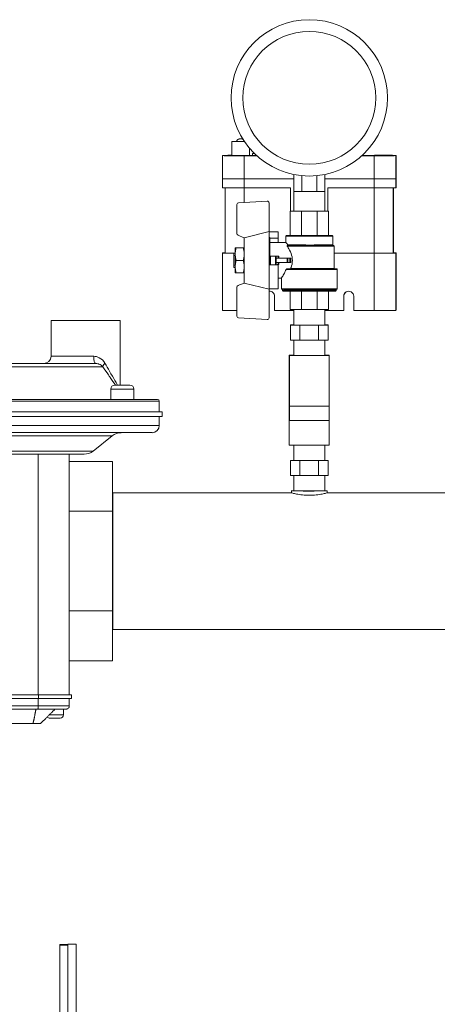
# Model space of a CAD drawing. Header units: inches. Extents: x 1 to 669, y 0 to 417.
# Tile 25 of 256: x 73 to 80, y 272 to 288. Entities that reach past the tile are written whole.
import ezdxf

# ---------------------------------------------------------------- set-up
doc = ezdxf.new("R2010")
doc.units = ezdxf.units.IN
doc.header["$LTSCALE"] = 12
doc.header["$MEASUREMENT"] = 0
doc.layers.get('0').update_dxf_attribs({"linetype": 'CONTINUOUS'})
doc.layers.add('X', color=1, linetype='CONTINUOUS')

# ---------------------------------------------------------------- blocks, each defined once
blk = doc.blocks.new('GASTRAIN')
at = {"layer": 'X', "lineweight": 0}
for p, q in [((-46.814, 304.565), (-46.814, 304.565)), ((-44.234, 304.565), (-44.234, 304.565)), ((-46.804, 303.613), (-46.804, 303.843)), ((-46.952, 303.616), (-46.956, 303.611)), ((-46.512, 303.613), (-46.512, 303.735)), ((-46.459, 303.616), (-46.512, 303.616)), ((-46.459, 303.613), (-46.459, 303.649)), ((-44.446, 303.616), (-44.649, 303.616)), ((-44.095, 303.611), (-44.091, 303.616)), ((-44.091, 303.616), (-44.091, 303.236)), ((-44.091, 303.616), (-44.091, 303.236)), ((-46.956, 303.611), (-46.956, 303.231)), ((-46.601, 303.61), (-46.601, 303.231)), ((-46.601, 303.61), (-46.392, 303.61)), ((-44.656, 303.61), (-44.452, 303.61)), ((-44.452, 303.61), (-44.452, 303.231)), ((-44.095, 303.611), (-44.095, 303.231)), ((-45.781, 303.301), (-45.781, 303.021)), ((-45.266, 303.301), (-45.266, 303.021)), ((-46.956, 303.231), (-46.956, 303.079)), ((-46.601, 303.231), (-45.781, 303.231)), ((-46.601, 303.231), (-46.601, 303.079)), ((-46.601, 303.231), (-45.781, 303.231)), ((-45.648, 303.281), (-45.648, 303.021)), ((-45.399, 303.281), (-45.399, 303.021)), ((-45.266, 303.231), (-44.452, 303.231)), ((-45.266, 303.231), (-44.452, 303.231)), ((-44.452, 303.231), (-44.452, 303.079)), ((-44.095, 303.231), (-44.091, 303.236)), ((-44.095, 303.231), (-44.091, 303.236)), ((-44.095, 303.231), (-44.095, 303.079)), ((-44.091, 303.236), (-44.091, 303.084)), ((-44.091, 303.236), (-44.091, 303.084)), ((-46.914, 303.079), (-46.914, 302.004)), ((-46.601, 303.079), (-46.601, 302.839)), ((-46.601, 303.079), (-45.834, 303.079)), ((-45.834, 303.079), (-45.834, 302.695)), ((-45.78, 303.021), (-45.78, 302.695)), ((-45.648, 303.021), (-45.399, 303.021)), ((-45.267, 303.021), (-45.267, 302.695)), ((-45.22, 303.079), (-45.22, 302.695)), ((-45.22, 303.079), (-45.22, 302.695)), ((-45.22, 303.079), (-44.452, 303.079)), ((-44.452, 303.079), (-44.452, 302.003)), ((-44.138, 303.079), (-44.138, 302.004)), ((-44.133, 303.079), (-44.133, 302.009)), ((-44.133, 303.079), (-44.133, 302.009)), ((-44.095, 303.079), (-44.091, 303.084)), ((-46.719, 302.804), (-46.719, 302.327)), ((-46.719, 302.804), (-46.719, 302.804)), ((-46.218, 302.86), (-46.691, 302.833)), ((-46.691, 302.834), (-46.218, 302.86)), ((-46.691, 302.833), (-46.691, 302.834)), ((-46.218, 302.86), (-46.218, 302.86)), ((-46.187, 302.83), (-46.187, 302.831)), ((-46.187, 302.357), (-46.187, 302.83)), ((-45.78, 302.695), (-45.839, 302.695)), ((-45.839, 302.695), (-45.839, 302.694)), ((-45.839, 302.694), (-45.654, 302.694)), ((-45.839, 302.293), (-45.839, 302.694)), ((-45.654, 302.694), (-45.393, 302.694)), ((-45.654, 302.292), (-45.654, 302.694)), ((-45.393, 302.694), (-45.208, 302.694)), ((-45.393, 302.292), (-45.393, 302.694)), ((-45.208, 302.695), (-45.267, 302.695)), ((-45.208, 302.694), (-45.208, 302.695)), ((-45.208, 302.293), (-45.208, 302.694)), ((-46.598, 302.257), (-46.187, 302.357)), ((-46.187, 302.357), (-46.187, 301.811)), ((-46.187, 302.352), (-46.036, 302.352)), ((-46.036, 302.352), (-46.036, 302.251)), ((-46.701, 302.3), (-46.598, 302.257)), ((-46.601, 302.259), (-46.601, 302.091)), ((-46.598, 302.257), (-46.598, 301.508)), ((-46.175, 302.258), (-46.187, 302.258)), ((-46.175, 302.258), (-46.175, 301.812)), ((-46.036, 302.251), (-46.175, 302.251)), ((-46.175, 302.179), (-45.91, 302.179)), ((-46.036, 302.251), (-46.036, 302.179)), ((-45.91, 302.179), (-45.91, 302.284)), ((-45.654, 302.292), (-45.839, 302.293)), ((-45.393, 302.292), (-45.654, 302.292)), ((-45.208, 302.293), (-45.393, 302.292)), ((-45.137, 302.137), (-45.137, 302.284)), ((-46.956, 302.004), (-46.952, 302.009)), ((-46.956, 301.073), (-46.956, 302.004)), ((-46.77, 302.001), (-46.77, 301.961)), ((-46.747, 302.001), (-46.77, 302.001)), ((-46.747, 302.09), (-46.747, 301.986)), ((-46.747, 301.986), (-46.747, 301.778)), ((-46.732, 302.091), (-46.613, 302.091)), ((-46.732, 302.09), (-46.613, 302.09)), ((-45.883, 302.128), (-45.885, 302.128)), ((-45.116, 301.751), (-45.116, 302.118)), ((-45.116, 302.003), (-44.452, 302.003)), ((-44.452, 302.003), (-45.116, 302.003)), ((-44.452, 301.054), (-44.452, 302.003)), ((-44.138, 302.004), (-44.133, 302.009)), ((-44.091, 302.009), (-44.095, 302.004)), ((-44.095, 301.073), (-44.095, 302.004)), ((-44.091, 301.078), (-44.091, 302.009)), ((-44.091, 301.077), (-44.091, 302.009)), ((-46.77, 301.804), (-46.77, 301.961)), ((-46.77, 301.961), (-46.747, 301.961)), ((-46.732, 301.882), (-46.613, 301.882)), ((-46.026, 301.952), (-46.167, 301.952)), ((-46.167, 301.952), (-46.083, 301.952)), ((-46.167, 301.811), (-46.167, 301.952)), ((-46.167, 301.952), (-46.167, 301.952)), ((-46.083, 301.811), (-46.083, 301.952)), ((-46.069, 301.952), (-46.04, 301.952)), ((-46.069, 301.918), (-46.069, 301.952)), ((-46.069, 301.918), (-45.891, 301.918)), ((-46.069, 301.846), (-46.069, 301.918)), ((-46.069, 301.918), (-46.04, 301.918)), ((-45.891, 301.846), (-46.069, 301.846)), ((-46.069, 301.811), (-46.069, 301.846)), ((-46.04, 301.918), (-46.04, 301.952)), ((-46.04, 301.812), (-46.04, 301.846)), ((-46.026, 301.918), (-46.026, 301.952)), ((-45.83, 301.918), (-46.026, 301.918)), ((-46.026, 301.812), (-46.026, 301.846)), ((-45.891, 301.846), (-45.891, 301.918)), ((-45.878, 301.918), (-45.844, 301.918)), ((-45.878, 301.846), (-45.878, 301.918)), ((-45.844, 301.846), (-45.878, 301.846)), ((-45.844, 301.846), (-45.844, 301.918)), ((-45.83, 301.882), (-45.83, 301.918)), ((-45.83, 301.846), (-45.83, 301.882)), ((-46.747, 301.804), (-46.77, 301.804)), ((-46.77, 301.804), (-46.77, 301.764)), ((-46.747, 301.764), (-46.77, 301.764)), ((-46.747, 301.778), (-46.747, 301.675)), ((-46.732, 301.674), (-46.613, 301.674)), ((-46.601, 301.507), (-46.601, 301.675)), ((-46.175, 301.812), (-46.187, 301.812)), ((-46.036, 301.811), (-46.187, 301.811)), ((-46.187, 301.811), (-46.187, 301.413)), ((-46.175, 301.812), (-46.167, 301.812)), ((-46.083, 301.811), (-46.167, 301.811)), ((-46.04, 301.812), (-46.069, 301.811)), ((-46.054, 301.812), (-46.036, 301.812)), ((-46.036, 301.812), (-46.036, 301.811)), ((-46.036, 301.811), (-46.036, 301.413)), ((-45.849, 301.741), (-45.893, 301.741)), ((-45.062, 301.414), (-45.062, 301.732)), ((-46.701, 301.465), (-46.598, 301.508)), ((-46.598, 301.507), (-46.701, 301.465)), ((-46.598, 301.508), (-46.598, 301.507)), ((-46.598, 301.508), (-46.187, 301.408)), ((-46.187, 301.408), (-46.598, 301.507)), ((-46.036, 301.586), (-45.985, 301.586)), ((-45.985, 301.414), (-45.985, 301.586)), ((-44.095, 301.589), (-44.092, 301.592)), ((-44.095, 301.108), (-44.095, 301.589)), ((-44.092, 301.592), (-44.091, 301.112)), ((-46.719, 301.438), (-46.719, 300.961)), ((-46.719, 301.438), (-46.719, 301.438)), ((-46.701, 301.465), (-46.701, 301.465)), ((-46.187, 301.413), (-46.036, 301.413)), ((-46.187, 301.413), (-46.187, 301.408)), ((-46.187, 300.935), (-46.187, 301.408)), ((-46.187, 301.408), (-46.187, 301.408)), ((-45.967, 301.404), (-45.967, 301.386)), ((-45.839, 301.376), (-45.839, 301.07)), ((-45.654, 301.375), (-45.654, 301.07)), ((-45.393, 301.375), (-45.393, 301.07)), ((-45.208, 301.376), (-45.208, 301.07)), ((-45.08, 301.404), (-45.08, 301.386)), ((-46.097, 301.291), (-46.097, 301.054)), ((-44.956, 301.292), (-44.956, 301.054)), ((-44.956, 301.292), (-44.956, 301.291)), ((-44.956, 301.054), (-44.956, 301.291)), ((-44.791, 301.291), (-44.791, 301.054)), ((-45.78, 301.054), (-46.097, 301.054)), ((-45.654, 301.07), (-45.839, 301.07)), ((-45.78, 300.815), (-45.78, 301.07)), ((-45.393, 301.07), (-45.654, 301.07)), ((-45.208, 301.07), (-45.393, 301.07)), ((-45.267, 300.815), (-45.267, 301.07)), ((-44.956, 301.054), (-45.267, 301.054)), ((-44.956, 301.054), (-44.956, 301.054)), ((-44.452, 301.054), (-44.791, 301.054)), ((-44.096, 301.059), (-44.097, 301.059)), ((-44.091, 301.112), (-44.095, 301.112)), ((-49.786, 300.892), (-48.647, 300.892)), ((-49.786, 300.299), (-49.786, 300.892)), ((-48.647, 299.825), (-48.647, 300.892)), ((-46.691, 300.932), (-46.218, 300.905)), ((-45.78, 300.819), (-45.832, 300.819)), ((-45.832, 300.815), (-45.832, 300.819)), ((-45.832, 300.819), (-45.78, 300.819)), ((-45.679, 300.815), (-45.832, 300.815)), ((-45.832, 300.568), (-45.832, 300.815)), ((-45.832, 300.815), (-45.78, 300.815)), ((-45.37, 300.815), (-45.679, 300.815)), ((-45.679, 300.568), (-45.679, 300.815)), ((-45.37, 300.568), (-45.37, 300.815)), ((-45.215, 300.815), (-45.37, 300.815)), ((-45.267, 300.819), (-45.215, 300.819)), ((-45.215, 300.819), (-45.267, 300.819)), ((-45.267, 300.815), (-45.215, 300.815)), ((-45.215, 300.815), (-45.215, 300.819)), ((-45.215, 300.568), (-45.215, 300.815)), ((-45.832, 300.568), (-45.679, 300.568)), ((-45.78, 300.568), (-45.78, 300.313)), ((-45.679, 300.568), (-45.37, 300.568)), ((-45.37, 300.568), (-45.215, 300.568)), ((-45.267, 300.568), (-45.267, 300.313)), ((-49.786, 300.299), (-49.082, 300.299)), ((-45.78, 300.317), (-45.854, 300.317)), ((-45.854, 300.317), (-45.854, 300.316)), ((-45.854, 300.316), (-45.78, 300.316)), ((-45.854, 300.316), (-45.854, 299.906)), ((-45.853, 300.312), (-45.853, 300.314)), ((-45.853, 300.314), (-45.78, 300.314)), ((-45.853, 300.312), (-45.853, 299.477)), ((-45.195, 300.312), (-45.853, 300.312)), ((-45.194, 300.317), (-45.267, 300.317)), ((-45.267, 300.316), (-45.194, 300.316)), ((-45.267, 300.314), (-45.195, 300.314)), ((-45.195, 300.314), (-45.195, 300.312)), ((-45.195, 299.477), (-45.195, 300.312)), ((-45.194, 300.316), (-45.194, 300.317)), ((-45.194, 300.316), (-45.194, 299.906)), ((-48.93, 300.123), (-55.837, 300.123)), ((-49.054, 300.18), (-55.735, 300.18)), ((-45.854, 299.906), (-45.853, 299.906)), ((-45.854, 299.906), (-45.854, 299.905)), ((-45.854, 299.905), (-45.853, 299.905)), ((-45.854, 299.242), (-45.854, 299.905)), ((-45.195, 299.906), (-45.194, 299.906)), ((-45.195, 299.905), (-45.194, 299.905)), ((-45.194, 299.906), (-45.194, 299.905)), ((-45.194, 299.905), (-45.194, 299.242)), ((-48.418, 299.758), (-48.8, 299.758)), ((-48.8, 299.587), (-48.8, 299.758)), ((-48.734, 299.825), (-48.484, 299.825)), ((-48.418, 299.587), (-48.418, 299.758)), ((-48.001, 299.559), (-56.781, 299.559)), ((-56.752, 299.587), (-48.029, 299.587)), ((-48.001, 299.559), (-48.001, 299.38)), ((-45.195, 299.477), (-45.853, 299.477)), ((-45.853, 299.24), (-45.853, 299.477)), ((-45.195, 299.477), (-45.195, 299.24)), ((-47.952, 299.38), (-56.829, 299.38)), ((-47.952, 299.306), (-56.829, 299.306)), ((-48.001, 299.306), (-48.001, 299.157)), ((-47.952, 299.38), (-47.952, 299.306)), ((-45.853, 299.242), (-45.854, 299.242)), ((-45.854, 299.242), (-45.854, 298.833)), ((-45.853, 299.24), (-45.195, 299.24)), ((-45.194, 299.242), (-45.195, 299.242)), ((-45.194, 299.242), (-45.194, 298.833)), ((-56.781, 299.157), (-48.001, 299.157)), ((-48.119, 299.039), (-51.946, 299.039)), ((-48.778, 298.987), (-51.946, 298.987)), ((-49.093, 298.735), (-48.778, 298.987)), ((-45.854, 298.833), (-45.194, 298.833)), ((-45.78, 298.578), (-45.78, 298.833)), ((-45.267, 298.578), (-45.267, 298.833)), ((-49.093, 298.735), (-51.946, 298.735)), ((-49.832, 298.683), (-51.946, 298.683)), ((-49.997, 294.708), (-49.997, 298.683)), ((-49.484, 298.683), (-49.832, 298.683)), ((-49.484, 298.683), (-49.484, 297.74)), ((-49.241, 298.683), (-49.484, 298.683)), ((-45.679, 298.578), (-45.832, 298.578)), ((-45.832, 298.331), (-45.832, 298.578)), ((-45.832, 298.578), (-45.78, 298.578)), ((-45.37, 298.578), (-45.679, 298.578)), ((-45.679, 298.331), (-45.679, 298.578)), ((-45.37, 298.331), (-45.37, 298.578)), ((-45.215, 298.578), (-45.37, 298.578)), ((-45.267, 298.578), (-45.215, 298.578)), ((-45.215, 298.331), (-45.215, 298.578)), ((-49.484, 298.562), (-48.772, 298.562)), ((-48.772, 297.74), (-48.772, 298.562)), ((-45.832, 298.331), (-45.679, 298.331)), ((-45.78, 298.331), (-45.78, 298.076)), ((-45.679, 298.331), (-45.37, 298.331)), ((-45.37, 298.331), (-45.215, 298.331)), ((-45.267, 298.331), (-45.267, 298.076)), ((-48.772, 298.045), (-48.768, 298.045)), ((-48.768, 298.045), (-48.768, 298.045)), ((-48.768, 298.045), (-48.768, 295.79)), ((-45.82, 298.045), (-48.768, 298.045)), ((-45.82, 298.076), (-45.82, 298.045)), ((-45.227, 298.076), (-45.227, 298.045)), ((-42.28, 298.045), (-45.227, 298.045)), ((-49.484, 297.74), (-49.484, 296.096)), ((-49.484, 297.74), (-48.772, 297.74)), ((-48.772, 296.096), (-48.772, 297.74)), ((-49.484, 296.096), (-49.484, 294.708)), ((-49.484, 296.096), (-48.772, 296.096)), ((-48.772, 295.273), (-48.772, 296.096)), ((-48.772, 295.79), (-48.768, 295.79)), ((-42.28, 295.79), (-48.768, 295.79)), ((-49.484, 295.273), (-48.772, 295.273)), ((-53.815, 294.708), (-49.991, 294.708)), ((-49.446, 294.708), (-49.991, 294.708)), ((-49.991, 294.708), (-49.991, 294.651)), ((-49.446, 294.708), (-49.446, 294.651)), ((-53.815, 294.651), (-49.991, 294.651)), ((-49.997, 294.53), (-53.815, 294.53)), ((-49.997, 294.651), (-49.997, 294.53)), ((-49.997, 294.53), (-49.484, 294.53)), ((-49.446, 294.651), (-49.991, 294.651)), ((-49.484, 294.651), (-49.484, 294.53)), ((-53.807, 294.473), (-50.005, 294.473)), ((-49.541, 294.473), (-50.005, 294.473)), ((-49.812, 294.381), (-49.58, 294.381)), ((-49.58, 294.473), (-49.58, 294.381)), ((-51.264, 294.236), (-50.083, 294.236)), ((-49.958, 294.236), (-50.083, 294.236)), ((-49.799, 294.325), (-49.806, 294.325)), ((-49.733, 294.325), (-49.799, 294.325)), ((-49.654, 294.325), (-49.733, 294.325)), ((-49.637, 294.325), (-49.654, 294.325))]:
    blk.add_line(p, q, dxfattribs=at)
for centre, radius, start, end in [((-49.905, 300.299), 0.119, 270, 360), ((-48.734, 299.758), 0.0664, 90, 180), ((-48.484, 299.758), 0.0664, 360, 90), ((-48.029, 299.559), 0.0285, 0, 90), ((-48.119, 299.157), 0.119, 270, 0), ((-48.629, 298.801), 0.237, 90, 128.6598), ((-49.241, 298.92), 0.237, 270, 308.6598), ((-49.637, 294.381), 0.057, 270, 0), ((-49.806, 294.381), 0.057, 220.0986, 270)]:
    blk.add_arc(centre, radius, start, end, dxfattribs=at)
at = {"layer": 'X', "lineweight": 0, "extrusion": (0, 0, -1)}
for centre, major_axis, ratio, start_param, end_param in [((-45.524, 304.565), (-1.29, 0), 0.999998, -4.712389, 1.570796), ((-45.524, 304.565), (-1.29, 0), 0.999998, 0, 1.570796), ((-45.524, 304.565), (1.29, 0), 0.999998, -1.570796, 0), ((-45.524, 304.565), (-1.097, 0), 0.999998, -4.712389, 1.570796), ((-45.524, 304.565), (1.097, 0), 0.999998, 0.000057, 3.141536), ((-46.658, 303.843), (-0.146, 0), 0.002092, 0.002092, 1.085335), ((-46.658, 303.843), (-0.146, 0), 0.002092, -2.031126, 0.002092), ((-46.658, 303.843), (-0.1, 0), 0.002092, 0.002092, 0.82107), ((-46.658, 303.843), (-0.1, 0), 0.002092, -2.275356, 0.002092), ((-46.668, 303.828), (-0.0598, 0), 0.999998, 0.254134, 1.570796), ((-46.658, 303.613), (0.146, 0), 0.002092, 0, 3.141593), ((-45.887, 303.649), (-0.572, 0), 0.002092, -0.310768, 0.306547), ((-45.887, 303.613), (-0.572, 0), 0.002092, -0.483373, 0), ((-46.689, 302.804), (-0.0294, 0), 0.999998, 0, 1.515051), ((-46.217, 302.831), (0.0294, 0), 0.999998, -1.626542, 0), ((-45.524, 302.695), (-0.256, 0), 0.002092, -1.570796, 0), ((-45.524, 302.695), (0.256, 0), 0.002092, 0, 1.570796), ((-45.524, 302.293), (0.377, 0), 0.002092, -0.578047, 3.719639), ((-46.6, 302.004), (-0.356, 0), 0.002092, -1.145755, 0.002092), ((-46.596, 302.009), (-0.356, 0), 0.002092, 0.002092, 0.466487), ((-45.524, 302.128), (0.398, 0), 0.002092, -0.870569, 2.709157), ((-45.524, 302.137), (0.386, 0), 0.002092, 0, 2.737871), ((-45.524, 302.128), (0.398, 0), 0.002092, -2.676723, -2.271023), ((-44.451, 302.004), (0.356, 0), 0.002092, 0.002092, 1.572888), ((-44.447, 302.009), (0.356, 0), 0.002092, -0.493831, 0.002092), ((-46.026, 301.952), (-0.0142, 0), 0.002092, 0.224867, 1.570796), ((-46.026, 301.918), (-0.0142, 0), 0.002092, 0.224867, 1.570796), ((-45.891, 301.846), (0.0142, 0), 0.002092, 0.278216, 1.570796), ((-45.83, 301.918), (-0.0142, 0), 0.002092, 0.278216, 1.570796), ((-46.083, 301.811), (0.0142, 0), 0.002092, 0.224867, 1.570796), ((-45.524, 301.742), (0.452, 0), 0.002092, -0.414196, 2.526487), ((-45.524, 301.751), (0.407, 0), 0.002092, 0, 2.430069), ((-46.689, 301.438), (-0.0294, 0), 0.999998, 0, 1.175446), ((-46.18, 301.291), (0.0584, -0.0584), 0.999996, -2.446533, -0.785397), ((-45.524, 301.414), (0.462, 0), 0.002092, 0, 3.141593), ((-45.524, 301.386), (-0.444, 0), 0.002092, -1.570796, 0), ((-45.524, 301.386), (0.444, 0), 0.002092, 0, 1.570796), ((-44.874, 301.291), (-0.0584, 0.0584), 0.999996, -0.785397, 2.356196), ((-46.6, 301.055), (-0.356, 0), 0.002092, -1.231994, -0.177263), ((-44.451, 301.055), (0.356, 0), 0.002092, 0.181447, 1.572888), ((-44.096, 301.173), (0, -0.119), 0.002092, -0.984886, -0.566817), ((-44.091, 301.178), (0, 0.119), 0.002092, -2.578959, -2.160891), ((-45.524, 300.815), (0.256, 0), 0.002092, 0, 3.141593), ((-45.524, 298.578), (0.256, 0), 0.002092, 0, 3.141593), ((-45.524, 298.076), (0.256, 0), 0.002092, 0, 3.141593)]:
    blk.add_ellipse(centre, major_axis=major_axis, ratio=ratio, start_param=start_param, end_param=end_param, dxfattribs=at)
blk.add_ellipse((-46.658, 303.888), major_axis=(-0.0104, 0), ratio=0.002092, dxfattribs=at)
at = {"layer": 'X', "lineweight": 0}
for centre, major_axis, ratio, start_param, end_param in [((-46.596, 303.616), (-0.356, 0), 0.002092, -0.946599, -0.002092), ((-44.447, 303.616), (0.356, 0), 0.002092, -0.002092, 1.568704), ((-46.6, 303.611), (-0.356, 0), 0.002092, -0.002092, 1.568704), ((-44.451, 303.611), (0.356, 0), 0.002092, -1.572888, -0.002092), ((-46.6, 303.231), (-0.356, 0), 0.002092, 0, 1.568704), ((-46.6, 303.231), (-0.356, 0), 0.002092, 0, 1.568704), ((-44.451, 303.231), (0.356, 0), 0.002092, -1.572888, -0.002092), ((-44.451, 303.231), (0.356, 0), 0.002092, -1.572888, -0.002092), ((-46.6, 303.079), (-0.356, 0), 0.002092, 0, 1.568704), ((-45.524, 303.021), (0.286, 0), 0.002092, -2.691329, -2.02106), ((-45.524, 303.021), (0.286, 0), 0.002092, -1.120532, -0.450264), ((-44.451, 303.079), (0.356, 0), 0.002092, -1.572888, -0.002092), ((-46.689, 302.804), (-0.0294, 0), 0.999998, -1.515051, 0), ((-46.217, 302.83), (0.0294, 0), 0.999998, 0, 1.626542), ((-46.689, 302.327), (-0.0294, 0), 0.999998, 0, 1.175446), ((-45.524, 302.284), (-0.386, 0), 0.002092, 0, 3.141593), ((-46.6, 302.004), (-0.313, 0), 0.002092, 0, 1.083419), ((-45.524, 302.118), (0.407, 0), 0.002092, -2.684115, 0), ((-45.524, 302.128), (0.396, 0), 0.002092, -2.706942, 0.866521), ((-45.524, 302.128), (-0.396, 0), 0.002092, -0.866521, -0.455111), ((-44.451, 302.004), (0.313, 0), 0.002092, -1.572888, -0.002092), ((-46.083, 301.952), (0.0142, 0), 0.002092, -1.570796, -0.224867), ((-45.891, 301.918), (0.0142, 0), 0.002092, -1.570796, -0.278216), ((-45.83, 301.846), (-0.0142, 0), 0.002092, -1.570796, -0.278216), ((-46.026, 301.812), (-0.0142, 0), 0.002092, -1.570796, -0.224867), ((-45.524, 301.732), (0.462, 0), 0.002092, -2.554924, 0), ((-45.524, 301.742), (0.417, 0), 0.002092, -2.464748, 0.068476), ((-46.689, 301.438), (-0.0294, 0), 0.999998, -1.175446, 0), ((-44.873, 301.292), (-0.0584, 0.0584), 0.999996, 0.002619, 0.785397), ((-46.689, 300.961), (-0.0294, 0), 0.999998, 0, 1.515051), ((-46.217, 300.935), (0.0294, 0), 0.999998, -1.626542, 0), ((-49.054, 300.299), (0, -0.119), 0.235422, -1.570796, 0), ((-45.524, 298.076), (-0.297, 0), 0.002092, 0, 3.669228), ((-45.524, 298.076), (-0.297, 0), 0.002092, -0.527635, 0)]:
    blk.add_ellipse(centre, major_axis=major_axis, ratio=ratio, start_param=start_param, end_param=end_param, dxfattribs=at)
for points, knots in [([(-46.726, 303.843), (-46.726, 303.844), (-46.725, 303.846), (-46.723, 303.853), (-46.72, 303.859), (-46.712, 303.869), (-46.707, 303.874), (-46.697, 303.881), (-46.691, 303.884), (-46.682, 303.886), (-46.679, 303.887), (-46.674, 303.888), (-46.673, 303.888), (-46.671, 303.888), (-46.671, 303.888), (-46.67, 303.888), (-46.67, 303.888), (-46.67, 303.888), (-46.669, 303.888), (-46.669, 303.888), (-46.669, 303.888), (-46.669, 303.888), (-46.668, 303.888), (-46.668, 303.888), (-46.668, 303.888), (-46.666, 303.888), (-46.666, 303.888), (-46.664, 303.888), (-46.663, 303.888), (-46.661, 303.888), (-46.66, 303.888), (-46.657, 303.888), (-46.656, 303.888), (-46.654, 303.888), (-46.653, 303.888), (-46.651, 303.888), (-46.65, 303.888), (-46.649, 303.888), (-46.648, 303.888), (-46.647, 303.888), (-46.647, 303.888), (-46.647, 303.888), (-46.647, 303.888), (-46.646, 303.888), (-46.646, 303.888), (-46.646, 303.888), (-46.645, 303.888), (-46.645, 303.888), (-46.645, 303.888), (-46.643, 303.888), (-46.643, 303.888), (-46.639, 303.887), (-46.637, 303.887), (-46.629, 303.885), (-46.623, 303.883), (-46.617, 303.88), (-46.617, 303.879), (-46.616, 303.879)], [0.0151219, 0.0151219, 0.0151219, 0.0151219, 0.0193938, 0.0193938, 0.0384364, 0.0384364, 0.0574915, 0.0574915, 0.0765462, 0.0765462, 0.0859804, 0.0859804, 0.0904415, 0.0904415, 0.0915418, 0.0915418, 0.0921091, 0.0921091, 0.0926176, 0.0926176, 0.0935953, 0.0935953, 0.0945537, 0.0945537, 0.0974283, 0.0974283, 0.1006212, 0.1006212, 0.1043436, 0.1043436, 0.1078026, 0.1078026, 0.1112162, 0.1112162, 0.1146252, 0.1146252, 0.1180607, 0.1180607, 0.121605, 0.121605, 0.1227338, 0.1227338, 0.1235821, 0.1235821, 0.1244431, 0.1244431, 0.125417, 0.125417, 0.1263763, 0.1263763, 0.1288556, 0.1288556, 0.1362967, 0.1362967, 0.154172, 0.154172, 0.1555806, 0.1555806, 0.1555806, 0.1555806]), ([(-45.91, 302.284), (-45.91, 302.285), (-45.91, 302.286), (-45.909, 302.288), (-45.909, 302.289), (-45.907, 302.29), (-45.907, 302.291), (-45.906, 302.292), (-45.905, 302.292), (-45.904, 302.292), (-45.904, 302.292), (-45.904, 302.293), (-45.903, 302.293), (-45.903, 302.293), (-45.903, 302.293), (-45.902, 302.293), (-45.902, 302.293), (-45.902, 302.293), (-45.902, 302.293), (-45.901, 302.293), (-45.901, 302.293), (-45.9, 302.293), (-45.9, 302.293), (-45.898, 302.293), (-45.896, 302.293), (-45.884, 302.293), (-45.868, 302.293), (-45.843, 302.294), (-45.841, 302.294), (-45.839, 302.294)], [0, 0, 0, 0, 0.0031058, 0.0031058, 0.0061476, 0.0061476, 0.009181, 0.009181, 0.0105911, 0.0105911, 0.0117328, 0.0117328, 0.0125542, 0.0125542, 0.0138885, 0.0138885, 0.0152838, 0.0152838, 0.017564, 0.017564, 0.0228033, 0.0228033, 0.0385004, 0.0385004, 0.0856667, 0.0856667, 0.2163798, 0.2163798, 0.2276378, 0.2276378, 0.2276378, 0.2276378]), ([(-45.91, 302.179), (-45.91, 302.179), (-45.904, 302.171), (-45.888, 302.15), (-45.884, 302.144), (-45.879, 302.137)], [1.206509, 1.206509, 1.206509, 1.206509, 1.5044483, 1.5044483, 1.6062447, 1.6062447, 1.6062447, 1.6062447]), ([(-45.208, 302.294), (-45.193, 302.294), (-45.18, 302.293), (-45.156, 302.293), (-45.15, 302.293), (-45.146, 302.293), (-45.146, 302.293), (-45.145, 302.293), (-45.145, 302.293), (-45.145, 302.293), (-45.145, 302.293), (-45.144, 302.293), (-45.143, 302.293), (-45.143, 302.292), (-45.142, 302.292), (-45.141, 302.291), (-45.141, 302.291), (-45.14, 302.29), (-45.139, 302.289), (-45.138, 302.288), (-45.138, 302.287), (-45.137, 302.285), (-45.137, 302.284), (-45.137, 302.284)], [0.9726105, 0.9726105, 0.9726105, 0.9726105, 1.0571003, 1.0571003, 1.1772277, 1.1772277, 1.1838374, 1.1838374, 1.1858072, 1.1858072, 1.1873561, 1.1873561, 1.1888727, 1.1888727, 1.1902273, 1.1902273, 1.1921825, 1.1921825, 1.1948358, 1.1948358, 1.1978242, 1.1978242, 1.2000843, 1.2000843, 1.2000843, 1.2000843]), ([(-45.885, 302.128), (-45.885, 302.128), (-45.885, 302.128), (-45.886, 302.128), (-45.886, 302.128), (-45.888, 302.127), (-45.888, 302.127), (-45.889, 302.126), (-45.89, 302.126), (-45.89, 302.125), (-45.891, 302.124), (-45.891, 302.122), (-45.89, 302.12), (-45.889, 302.118)], [-0.06280705, -0.06280705, -0.06280705, -0.06280705, -0.06166926, -0.06166926, -0.05464644, -0.05464644, -0.04735575, -0.04735575, -0.03778261, -0.03778261, -0.02318456, -0.02318456, 0, 0, 0, 0]), ([(-45.889, 302.118), (-45.884, 302.11), (-45.878, 302.101), (-45.857, 302.066), (-45.839, 302.034), (-45.812, 301.962), (-45.803, 301.922), (-45.803, 301.842), (-45.812, 301.802), (-45.828, 301.761), (-45.83, 301.756), (-45.832, 301.751)], [1.681772, 1.681772, 1.681772, 1.681772, 1.788454, 1.788454, 2.090108, 2.090108, 2.391762, 2.391762, 2.693417, 2.693417, 2.738217, 2.738217, 2.738217, 2.738217]), ([(-45.879, 302.137), (-45.878, 302.136), (-45.877, 302.134), (-45.877, 302.132), (-45.877, 302.131), (-45.878, 302.13), (-45.878, 302.129), (-45.879, 302.128), (-45.88, 302.128), (-45.881, 302.128), (-45.881, 302.128), (-45.882, 302.128), (-45.882, 302.128), (-45.883, 302.128)], [0.16193627, 0.16193627, 0.16193627, 0.16193627, 0.18999427, 0.18999427, 0.20854509, 0.20854509, 0.22069775, 0.22069775, 0.22973114, 0.22973114, 0.23832303, 0.23832303, 0.24168523, 0.24168523, 0.24168523, 0.24168523]), ([(-45.137, 302.137), (-45.137, 302.136), (-45.137, 302.135), (-45.137, 302.133), (-45.136, 302.133), (-45.135, 302.131), (-45.134, 302.13), (-45.133, 302.129), (-45.133, 302.129), (-45.132, 302.129), (-45.132, 302.129), (-45.131, 302.129), (-45.131, 302.128), (-45.13, 302.128), (-45.13, 302.128), (-45.13, 302.128), (-45.13, 302.128), (-45.129, 302.128), (-45.129, 302.128), (-45.129, 302.128), (-45.129, 302.128), (-45.129, 302.128), (-45.129, 302.128), (-45.129, 302.128)], [0, 0, 0, 0, 0.00310691, 0.00310691, 0.00614948, 0.00614948, 0.00918213, 0.00918213, 0.01058327, 0.01058327, 0.01170519, 0.01170519, 0.01251468, 0.01251468, 0.01384347, 0.01384347, 0.01523172, 0.01523172, 0.0174458, 0.0174458, 0.0221952, 0.0221952, 0.02478388, 0.02478388, 0.02478388, 0.02478388]), ([(-45.129, 302.128), (-45.128, 302.128), (-45.127, 302.128), (-45.126, 302.128), (-45.126, 302.128), (-45.125, 302.128), (-45.125, 302.128), (-45.125, 302.128), (-45.124, 302.128), (-45.124, 302.128), (-45.124, 302.128), (-45.123, 302.128), (-45.123, 302.127), (-45.122, 302.127), (-45.121, 302.127), (-45.12, 302.126), (-45.119, 302.125), (-45.118, 302.124), (-45.117, 302.123), (-45.117, 302.121), (-45.116, 302.12), (-45.116, 302.118)], [1.02091189, 1.02091189, 1.02091189, 1.02091189, 1.04542574, 1.04542574, 1.05969707, 1.05969707, 1.06683466, 1.06683466, 1.06889427, 1.06889427, 1.07050162, 1.07050162, 1.07212492, 1.07212492, 1.07373448, 1.07373448, 1.07697951, 1.07697951, 1.08005171, 1.08005171, 1.08351506, 1.08351506, 1.08351506, 1.08351506]), ([(-45.908, 301.732), (-45.917, 301.71), (-45.926, 301.689), (-45.948, 301.647), (-45.962, 301.624), (-45.98, 301.594), (-45.985, 301.586), (-45.985, 301.586)], [2.7516748, 2.7516748, 2.7516748, 2.7516748, 2.9477593, 2.9477593, 3.2409238, 3.2409238, 3.5325125, 3.5325125, 3.5325125, 3.5325125]), ([(-45.893, 301.741), (-45.894, 301.741), (-45.894, 301.741), (-45.897, 301.741), (-45.899, 301.74), (-45.903, 301.738), (-45.904, 301.737), (-45.907, 301.734), (-45.908, 301.733), (-45.908, 301.732)], [-0.04903335, -0.04903335, -0.04903335, -0.04903335, -0.04473119, -0.04473119, -0.02893713, -0.02893713, -0.01294389, -0.01294389, 0, 0, 0, 0]), ([(-45.832, 301.751), (-45.832, 301.75), (-45.833, 301.749), (-45.834, 301.747), (-45.835, 301.746), (-45.839, 301.744), (-45.841, 301.742), (-45.845, 301.741), (-45.847, 301.741), (-45.849, 301.741)], [0.09452993, 0.09452993, 0.09452993, 0.09452993, 0.10048071, 0.10048071, 0.11402941, 0.11402941, 0.13092784, 0.13092784, 0.14167634, 0.14167634, 0.14167634, 0.14167634]), ([(-45.116, 301.751), (-45.116, 301.75), (-45.116, 301.749), (-45.116, 301.747), (-45.115, 301.746), (-45.114, 301.745), (-45.113, 301.744), (-45.112, 301.743), (-45.112, 301.743), (-45.111, 301.743), (-45.111, 301.742), (-45.11, 301.742), (-45.11, 301.742), (-45.109, 301.742), (-45.109, 301.742), (-45.109, 301.742), (-45.108, 301.742), (-45.108, 301.742), (-45.108, 301.742), (-45.108, 301.742), (-45.108, 301.742), (-45.108, 301.742)], [0, 0, 0, 0, 0.00310941, 0.00310941, 0.0061542, 0.0061542, 0.00918779, 0.00918779, 0.01058183, 0.01058183, 0.01169142, 0.01169142, 0.01333617, 0.01333617, 0.01466861, 0.01466861, 0.01651556, 0.01651556, 0.02007492, 0.02007492, 0.02517345, 0.02517345, 0.02517345, 0.02517345]), ([(-45.11, 301.742), (-45.102, 301.742), (-45.095, 301.742), (-45.083, 301.742), (-45.079, 301.742), (-45.074, 301.742), (-45.073, 301.742), (-45.072, 301.742), (-45.071, 301.742), (-45.071, 301.742), (-45.071, 301.742), (-45.07, 301.742), (-45.07, 301.742), (-45.069, 301.741), (-45.069, 301.741), (-45.069, 301.741), (-45.069, 301.741), (-45.068, 301.741), (-45.067, 301.741), (-45.066, 301.74), (-45.066, 301.74), (-45.065, 301.739), (-45.065, 301.739), (-45.063, 301.738), (-45.063, 301.737), (-45.062, 301.735), (-45.062, 301.733), (-45.062, 301.732)], [0.9512428, 0.9512428, 0.9512428, 0.9512428, 1.0115188, 1.0115188, 1.0756368, 1.0756368, 1.1076149, 1.1076149, 1.1233802, 1.1233802, 1.1312569, 1.1312569, 1.1334723, 1.1334723, 1.1352968, 1.1352968, 1.1362063, 1.1362063, 1.138051, 1.138051, 1.1398758, 1.1398758, 1.1416952, 1.1416952, 1.144855, 1.144855, 1.1484439, 1.1484439, 1.1484439, 1.1484439]), ([(-45.062, 301.414), (-45.062, 301.413), (-45.062, 301.412), (-45.063, 301.41), (-45.063, 301.409), (-45.064, 301.408), (-45.065, 301.407), (-45.066, 301.406), (-45.067, 301.406), (-45.067, 301.406), (-45.068, 301.405), (-45.068, 301.405), (-45.069, 301.405), (-45.069, 301.405), (-45.069, 301.405), (-45.07, 301.405), (-45.07, 301.405), (-45.07, 301.405), (-45.071, 301.405), (-45.071, 301.405), (-45.071, 301.405), (-45.072, 301.405), (-45.074, 301.405), (-45.081, 301.404), (-45.091, 301.404), (-45.124, 301.404), (-45.15, 301.404), (-45.214, 301.404), (-45.252, 301.404), (-45.334, 301.404), (-45.38, 301.404), (-45.474, 301.404), (-45.523, 301.404), (-45.619, 301.404), (-45.666, 301.404), (-45.754, 301.404), (-45.795, 301.404), (-45.866, 301.404), (-45.896, 301.404), (-45.943, 301.404), (-45.959, 301.404), (-45.971, 301.405), (-45.973, 301.405), (-45.975, 301.405), (-45.975, 301.405), (-45.976, 301.405), (-45.976, 301.405), (-45.977, 301.405), (-45.977, 301.405), (-45.978, 301.405), (-45.978, 301.405), (-45.979, 301.405), (-45.979, 301.405), (-45.98, 301.406), (-45.981, 301.406), (-45.982, 301.406), (-45.982, 301.407), (-45.983, 301.408), (-45.984, 301.409), (-45.985, 301.41), (-45.985, 301.411), (-45.985, 301.413), (-45.985, 301.413), (-45.985, 301.414)], [0, 0, 0, 0, 0.003115, 0.003115, 0.006165, 0.006165, 0.009203, 0.009203, 0.010588, 0.010588, 0.011688, 0.011688, 0.013363, 0.013363, 0.014797, 0.014797, 0.016861, 0.016861, 0.021081, 0.021081, 0.033721, 0.033721, 0.07165, 0.07165, 0.186278, 0.186278, 0.332626, 0.332626, 0.476776, 0.476776, 0.620925, 0.620925, 0.765061, 0.765061, 0.909194, 0.909194, 1.053328, 1.053328, 1.197471, 1.197471, 1.341645, 1.341645, 1.384403, 1.384403, 1.405528, 1.405528, 1.415975, 1.415975, 1.421439, 1.421439, 1.422868, 1.422868, 1.424673, 1.424673, 1.426109, 1.426109, 1.428066, 1.428066, 1.4307, 1.4307, 1.433686, 1.433686, 1.435802, 1.435802, 1.435802, 1.435802]), ([(-45.08, 301.386), (-45.08, 301.385), (-45.08, 301.384), (-45.081, 301.382), (-45.081, 301.381), (-45.082, 301.379), (-45.083, 301.378), (-45.084, 301.378), (-45.085, 301.377), (-45.085, 301.377), (-45.086, 301.377), (-45.086, 301.377), (-45.087, 301.377), (-45.087, 301.376), (-45.088, 301.376), (-45.088, 301.376), (-45.088, 301.376), (-45.088, 301.376), (-45.089, 301.376), (-45.089, 301.376), (-45.089, 301.376), (-45.09, 301.376), (-45.092, 301.376), (-45.098, 301.376), (-45.108, 301.376), (-45.14, 301.376), (-45.166, 301.376), (-45.227, 301.376), (-45.263, 301.375), (-45.343, 301.375), (-45.387, 301.375), (-45.477, 301.375), (-45.524, 301.375), (-45.616, 301.375), (-45.662, 301.375), (-45.746, 301.375), (-45.785, 301.375), (-45.853, 301.376), (-45.882, 301.376), (-45.926, 301.376), (-45.942, 301.376), (-45.953, 301.376), (-45.955, 301.376), (-45.957, 301.376), (-45.958, 301.376), (-45.958, 301.376), (-45.958, 301.376), (-45.959, 301.376), (-45.959, 301.376), (-45.96, 301.376), (-45.96, 301.376), (-45.961, 301.377), (-45.961, 301.377), (-45.962, 301.377), (-45.963, 301.377), (-45.963, 301.378), (-45.964, 301.378), (-45.965, 301.379), (-45.966, 301.38), (-45.967, 301.382), (-45.967, 301.382), (-45.967, 301.384), (-45.967, 301.385), (-45.967, 301.386)], [0, 0, 0, 0, 0.003113, 0.003113, 0.006161, 0.006161, 0.009197, 0.009197, 0.010588, 0.010588, 0.011697, 0.011697, 0.013368, 0.013368, 0.014769, 0.014769, 0.016773, 0.016773, 0.02085, 0.02085, 0.033062, 0.033062, 0.069707, 0.069707, 0.180464, 0.180464, 0.320982, 0.320982, 0.459386, 0.459386, 0.597789, 0.597789, 0.736178, 0.736178, 0.874564, 0.874564, 1.012952, 1.012952, 1.151348, 1.151348, 1.289776, 1.289776, 1.330291, 1.330291, 1.350288, 1.350288, 1.360179, 1.360179, 1.365395, 1.365395, 1.366645, 1.366645, 1.368326, 1.368326, 1.369736, 1.369736, 1.371661, 1.371661, 1.374276, 1.374276, 1.377256, 1.377256, 1.37953, 1.37953, 1.37953, 1.37953]), ([(-46.951, 301.055), (-46.953, 301.055), (-46.955, 301.058), (-46.956, 301.066), (-46.956, 301.069), (-46.956, 301.073)], [1.3937949, 1.3937949, 1.3937949, 1.3937949, 1.5075056, 1.5075056, 1.5552567, 1.5552567, 1.5552567, 1.5552567]), ([(-44.095, 301.073), (-44.095, 301.07), (-44.096, 301.066), (-44.097, 301.058), (-44.099, 301.055), (-44.101, 301.055)], [0.2919881, 0.2919881, 0.2919881, 0.2919881, 0.3418649, 0.3418649, 0.4555756, 0.4555756, 0.4555756, 0.4555756]), ([(-44.096, 301.059), (-44.094, 301.059), (-44.092, 301.062), (-44.091, 301.071), (-44.091, 301.074), (-44.091, 301.078)], [1.3944527, 1.3944527, 1.3944527, 1.3944527, 1.5075229, 1.5075229, 1.5573997, 1.5573997, 1.5573997, 1.5573997]), ([(-48.896, 300.184), (-48.919, 300.225), (-48.977, 300.28), (-49.05, 300.299), (-49.082, 300.299)], [-0.7495694, -0.7495694, -0.7495694, -0.7495694, -0.321244, 0, 0, 0, 0]), ([(-49.054, 300.18), (-49.046, 300.18), (-49.037, 300.18), (-49.02, 300.177), (-49.011, 300.175), (-49, 300.171), (-48.996, 300.17), (-48.982, 300.164), (-48.971, 300.159), (-48.954, 300.147), (-48.948, 300.143), (-48.938, 300.133), (-48.934, 300.128), (-48.93, 300.123)], [0, 0, 0, 0, 0.1299406, 0.1299406, 0.2695078, 0.2695078, 0.321244, 0.321244, 0.5171149, 0.5171149, 0.6432777, 0.6432777, 0.7495694, 0.7495694, 0.7495694, 0.7495694]), ([(-48.93, 300.123), (-48.899, 300.078), (-48.859, 300.019), (-48.788, 299.918), (-48.749, 299.862), (-48.722, 299.825)], [-4.373447, -4.373447, -4.373447, -4.373447, -3.904863, -3.748669, -3.223003, -3.223003, -3.223003, -3.223003]), ([(-48.687, 299.825), (-48.694, 299.837), (-48.726, 299.89), (-48.773, 299.97), (-48.837, 300.08), (-48.871, 300.139), (-48.896, 300.184)], [2.909352, 2.909352, 2.909352, 2.909352, 3.12389, 3.748669, 3.904863, 4.373447, 4.373447, 4.373447, 4.373447]), ([(-45.524, 298.004), (-45.561, 298.004), (-45.601, 298.007), (-45.674, 298.014), (-45.707, 298.02), (-45.76, 298.03), (-45.782, 298.035), (-45.813, 298.043), (-45.82, 298.045), (-45.82, 298.045)], [0, 0, 0, 0, 0.28529, 0.28529, 0.57058, 0.57058, 0.85582, 0.85582, 1.141061, 1.141061, 1.141061, 1.141061]), ([(-45.227, 298.045), (-45.227, 298.045), (-45.235, 298.043), (-45.265, 298.035), (-45.288, 298.03), (-45.34, 298.02), (-45.373, 298.014), (-45.446, 298.007), (-45.486, 298.004), (-45.524, 298.004)], [3.423183, 3.423183, 3.423183, 3.423183, 3.708423, 3.708423, 3.993664, 3.993664, 4.278954, 4.278954, 4.564244, 4.564244, 4.564244, 4.564244]), ([(-50.005, 294.473), (-50.005, 294.473), (-50.004, 294.473), (-50.003, 294.474), (-50.003, 294.475), (-50.002, 294.476), (-50.002, 294.478), (-50.001, 294.481), (-50, 294.485), (-49.999, 294.49), (-49.998, 294.495), (-49.998, 294.502), (-49.997, 294.508), (-49.997, 294.515), (-49.997, 294.522), (-49.997, 294.53)], [-0.2413211, -0.2413211, -0.2413211, -0.2413211, -0.2094194, -0.2094194, -0.2094194, -0.178124, -0.178124, -0.178124, -0.1181923, -0.1181923, -0.1181923, -0.0589315, -0.0589315, -0.0589315, 0, 0, 0, 0]), ([(-49.541, 294.473), (-49.537, 294.473), (-49.533, 294.473), (-49.529, 294.474), (-49.525, 294.475), (-49.521, 294.476), (-49.518, 294.478), (-49.511, 294.481), (-49.505, 294.485), (-49.5, 294.49), (-49.495, 294.496), (-49.491, 294.502), (-49.488, 294.509), (-49.485, 294.515), (-49.484, 294.522), (-49.484, 294.53)], [-0.000572, -0.000572, -0.000572, -0.000572, 0.0319074, 0.0319074, 0.0319074, 0.0637608, 0.0637608, 0.0637608, 0.1239633, 0.1239633, 0.1239633, 0.1830972, 0.1830972, 0.1830972, 0.24171, 0.24171, 0.24171, 0.24171])]:
    blk.add_open_spline(points, degree=3, knots=knots, dxfattribs=at)
for points, weights in [([(-46.732, 302.091), (-46.747, 302.091), (-46.747, 302.09)], [1, 1.0379548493, 1]), ([(-46.747, 302.09), (-46.747, 302.09), (-46.732, 302.09)], [1, 1.0379548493, 1]), ([(-46.732, 302.09), (-46.747, 302.034), (-46.747, 301.986)], [1, 1.0379548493, 1]), ([(-46.747, 301.986), (-46.747, 301.938), (-46.732, 301.882)], [1, 1.0379548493, 1]), ([(-46.598, 302.09), (-46.598, 302.091), (-46.613, 302.091)], [1, 1.0379548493, 1]), ([(-46.613, 302.09), (-46.598, 302.09), (-46.598, 302.09)], [1, 1.0379548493, 1]), ([(-46.598, 301.986), (-46.598, 302.034), (-46.613, 302.09)], [1, 1.0379548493, 1]), ([(-46.613, 301.882), (-46.598, 301.938), (-46.598, 301.986)], [1, 1.0379548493, 1]), ([(-46.732, 301.882), (-46.747, 301.826), (-46.747, 301.778)], [1, 1.0379548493, 1]), ([(-46.598, 301.778), (-46.598, 301.826), (-46.613, 301.882)], [1, 1.0379548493, 1]), ([(-46.747, 301.778), (-46.747, 301.73), (-46.732, 301.674)], [1, 1.0379548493, 1]), ([(-46.732, 301.674), (-46.747, 301.675), (-46.747, 301.675)], [1, 1.03781207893, 1.00028446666]), ([(-46.613, 301.674), (-46.598, 301.73), (-46.598, 301.778)], [1, 1.0379548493, 1]), ([(-46.598, 301.675), (-46.598, 301.675), (-46.613, 301.674)], [1.00028446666, 1.03781207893, 1])]:
    blk.add_rational_spline(points, weights, degree=2, dxfattribs=at)
for points, degree in [([(-48.896, 300.184), (-48.92, 300.16), (-48.933, 300.137), (-48.93, 300.123)], 3), ([(-50.083, 294.236), (-50.059, 294.337), (-50.035, 294.473)], 2), ([(-49.958, 294.236), (-49.857, 294.337), (-49.721, 294.473)], 2)]:
    blk.add_open_spline(points, degree=degree, dxfattribs=at)

msp = doc.modelspace()

# ---------------------------------------------------------------- linework, layer by layer
at = {"layer": 'X', "lineweight": 0}
for p, q in [((73.62716, 272.73295), (73.62716, 272.72356)), ((73.76166, 272.73295), (73.62716, 272.73295)), ((73.76166, 272.72356), (73.76166, 272.73826)), ((73.76166, 272.73826), (73.89616, 272.73826)), ((73.89616, 261.48826), (73.89616, 272.73826)), ((73.62716, 272.72356), (73.62716, 261.47356)), ((73.76166, 272.72356), (73.62716, 272.72356)), ((73.76166, 272.72356), (73.76166, 272.72356)), ((73.76166, 272.72356), (73.76166, 266.2438))]:
    msp.add_line(p, q, dxfattribs=at)

# ---------------------------------------------------------------- block references
msp.add_blockref('GASTRAIN', (123.26937, -17.85695))

doc.saveas('drawing.dxf')
